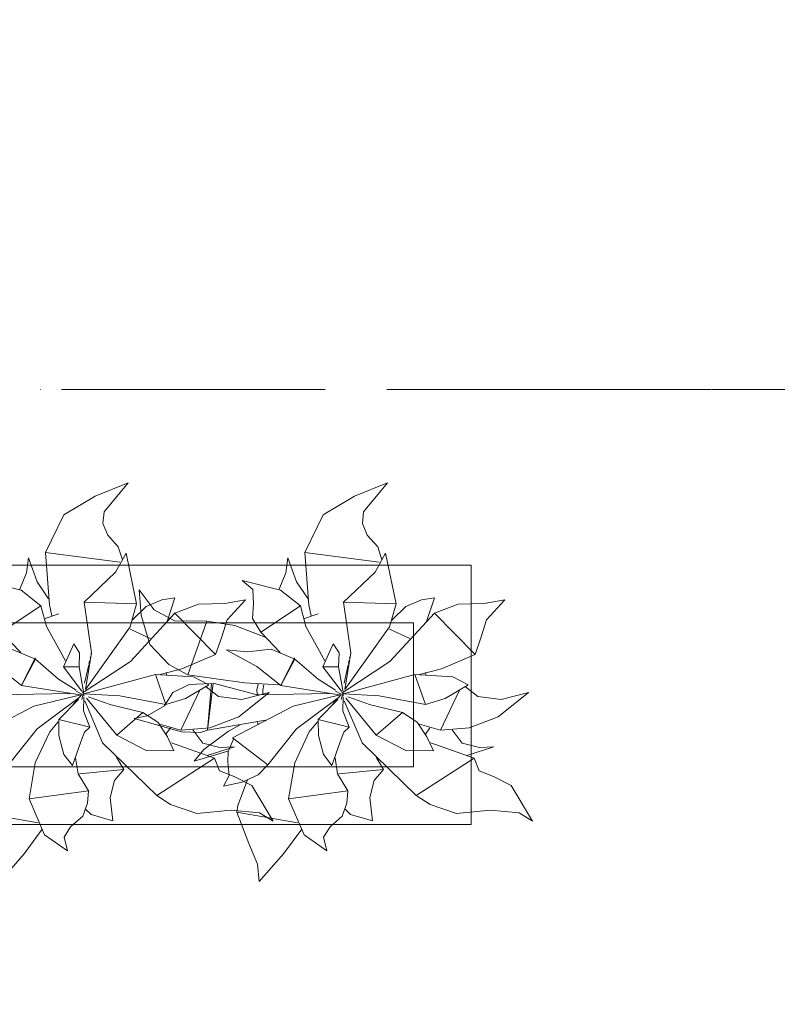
# Model space of a CAD drawing. Header units: millimetres. Extents: x -14761 to 157739, y -22400 to 107990.
# Tile 194 of 228: x 130523 to 131837, y 43933 to 45642. Entities that reach past the tile are written whole.
import ezdxf

# ---------------------------------------------------------------- set-up
doc = ezdxf.new("R2010")
doc.units = ezdxf.units.MM
doc.header["$MEASUREMENT"] = 0
doc.linetypes.add('Штриховая', pattern=[564.444447, 282.222223, -282.222223])
doc.linetypes.add('Штрихпунктирная', pattern=[670.277762, 352.777767, -176.388884, 0, -141.111112])
for name, color, linetype in [('Интерьер - Мебель', 7, 'Continuous'), ('Элемент Модели - Зона', 7, 'Continuous'), ('Элемент Модели - Оси', 7, 'Continuous')]:
    doc.layers.add(name, color=color, linetype=linetype)

msp = doc.modelspace()

# ---------------------------------------------------------------- linework, layer by layer
at = {"layer": 'Интерьер - Мебель', "color": 252, "linetype": 'Continuous', "lineweight": 5}
for p, q in [((130711.5, 44838.1), (130654.3, 44814.6)), ((130711.5, 44838.1), (130654.3, 44814.6)), ((130711.5, 44838.1), (130669.8, 44787.3)), ((130711.5, 44838.1), (130669.8, 44787.3)), ((131161.5, 44838.1), (131104.3, 44814.6)), ((131161.5, 44838.1), (131104.3, 44814.6)), ((131161.5, 44838.1), (131119.8, 44787.3)), ((131161.5, 44838.1), (131119.8, 44787.3)), ((130654.3, 44814.6), (130599.9, 44782.1)), ((130654.3, 44814.6), (130599.9, 44782.1)), ((131104.3, 44814.6), (131049.9, 44782.1)), ((131104.3, 44814.6), (131049.9, 44782.1)), ((130669.8, 44787.3), (130667.7, 44767.3)), ((130669.8, 44787.3), (130667.7, 44767.3)), ((131119.8, 44787.3), (131117.7, 44767.3)), ((131119.8, 44787.3), (131117.7, 44767.3)), ((130599.9, 44782.1), (130568.1, 44716.7)), ((130599.9, 44782.1), (130568.1, 44716.7)), ((130667.7, 44767.3), (130676, 44746.8)), ((130667.7, 44767.3), (130676, 44746.8)), ((131049.9, 44782.1), (131018.1, 44716.7)), ((131049.9, 44782.1), (131018.1, 44716.7)), ((131117.7, 44767.3), (131126, 44746.8)), ((131117.7, 44767.3), (131126, 44746.8)), ((130676, 44746.8), (130694.3, 44727)), ((130676, 44746.8), (130694.3, 44727)), ((131126, 44746.8), (131144.3, 44727)), ((131126, 44746.8), (131144.3, 44727)), ((130568.1, 44716.7), (130697.1, 44700.4)), ((130568.1, 44716.7), (130575, 44626.1)), ((130568.1, 44716.7), (130697.1, 44700.4)), ((130568.1, 44716.7), (130575, 44626.1)), ((130708, 44716), (130689.7, 44682.8)), ((130708, 44716), (130689.7, 44682.8)), ((130694.3, 44727), (130701.6, 44704.2)), ((130694.3, 44727), (130701.6, 44704.2)), ((130708, 44716), (130726.1, 44627.9)), ((130708, 44716), (130726.1, 44627.9)), ((131018.1, 44716.7), (131147.1, 44700.4)), ((131018.1, 44716.7), (131025, 44626.1)), ((131018.1, 44716.7), (131147.1, 44700.4)), ((131018.1, 44716.7), (131025, 44626.1)), ((131158, 44716), (131139.7, 44682.8)), ((131158, 44716), (131139.7, 44682.8)), ((131144.3, 44727), (131151.6, 44704.2)), ((131144.3, 44727), (131151.6, 44704.2)), ((131158, 44716), (131176.1, 44627.9)), ((131158, 44716), (131176.1, 44627.9)), ((130538.6, 44707.6), (130535, 44681.7)), ((130538.6, 44707.6), (130535, 44681.7)), ((130538.6, 44707.6), (130553.6, 44666.2)), ((130538.6, 44707.6), (130553.6, 44666.2)), ((130988.6, 44707.6), (130985, 44681.7)), ((130988.6, 44707.6), (130985, 44681.7)), ((130988.6, 44707.6), (131003.6, 44666.2)), ((130988.6, 44707.6), (131003.6, 44666.2)), ((130535, 44681.7), (130523.4, 44653.1)), ((130535, 44681.7), (130523.4, 44653.1)), ((130689.7, 44682.8), (130634.9, 44630.6)), ((130689.7, 44682.8), (130634.9, 44630.6)), ((130985, 44681.7), (130973.4, 44653.1)), ((130985, 44681.7), (130973.4, 44653.1)), ((131139.7, 44682.8), (131084.9, 44630.6)), ((131139.7, 44682.8), (131084.9, 44630.6)), ((130459.2, 44668.2), (130525.8, 44651.8)), ((130459.2, 44668.2), (130525.8, 44651.8)), ((130553.6, 44666.2), (130573.5, 44636.8)), ((130553.6, 44666.2), (130573.5, 44636.8)), ((130909.2, 44668.2), (130927.8, 44652.7)), ((130909.2, 44668.2), (130975.8, 44651.8)), ((130909.2, 44668.2), (130927.8, 44652.7)), ((130909.2, 44668.2), (130975.8, 44651.8)), ((131003.6, 44666.2), (131023.5, 44636.8)), ((131003.6, 44666.2), (131023.5, 44636.8)), ((130525.8, 44651.8), (130560.2, 44624.4)), ((130525.8, 44651.8), (130560.2, 44624.4)), ((130730.3, 44652.1), (130734.1, 44608.3)), ((130730.3, 44652.1), (130756.8, 44617.4)), ((130730.3, 44652.1), (130734.1, 44608.3)), ((130730.3, 44652.1), (130756.8, 44617.4)), ((130927.8, 44652.7), (130929, 44627.8)), ((130927.8, 44652.7), (130929, 44627.8)), ((130975.8, 44651.8), (131010.2, 44624.4)), ((130975.8, 44651.8), (131010.2, 44624.4)), ((130634.9, 44630.6), (130726.1, 44627.9)), ((130634.9, 44630.6), (130647.7, 44542.7)), ((130634.9, 44630.6), (130726.1, 44627.9)), ((130634.9, 44630.6), (130647.7, 44542.7)), ((130770, 44634.5), (130742.9, 44623.1)), ((130770, 44634.5), (130742.9, 44623.1)), ((130792.7, 44638), (130770, 44634.5)), ((130792.7, 44638), (130770, 44634.5)), ((130792.7, 44638), (130778.9, 44597)), ((130792.7, 44638), (130778.9, 44597)), ((130914.7, 44634.9), (130879.2, 44628.7)), ((130914.7, 44634.9), (130879.2, 44628.7)), ((130914.7, 44634.9), (130883.2, 44600.3)), ((130914.7, 44634.9), (130883.2, 44600.3)), ((131084.9, 44630.6), (131176.1, 44627.9)), ((131084.9, 44630.6), (131097.7, 44542.7)), ((131084.9, 44630.6), (131176.1, 44627.9)), ((131084.9, 44630.6), (131097.7, 44542.7)), ((131220, 44634.5), (131192.9, 44623.1)), ((131220, 44634.5), (131192.9, 44623.1)), ((131242.7, 44638), (131220, 44634.5)), ((131242.7, 44638), (131220, 44634.5)), ((131242.7, 44638), (131228.9, 44597)), ((131242.7, 44638), (131228.9, 44597)), ((131364.7, 44634.9), (131329.2, 44628.7)), ((131364.7, 44634.9), (131329.2, 44628.7)), ((131364.7, 44634.9), (131333.2, 44600.3)), ((131364.7, 44634.9), (131333.2, 44600.3)), ((130560.2, 44624.4), (130491.3, 44578.9)), ((130560.2, 44624.4), (130491.3, 44578.9)), ((130560.2, 44624.4), (130569.9, 44588.8)), ((130560.2, 44624.4), (130569.9, 44588.8)), ((130575, 44626.1), (130578.9, 44607.1)), ((130575, 44626.1), (130578.9, 44607.1)), ((130726.1, 44627.9), (130715, 44587.9)), ((130726.1, 44627.9), (130715, 44587.9)), ((130742.9, 44623.1), (130718.7, 44599.3)), ((130742.9, 44623.1), (130718.7, 44599.3)), ((130756.8, 44617.4), (130791.9, 44598.4)), ((130756.8, 44617.4), (130791.9, 44598.4)), ((130833.6, 44627.3), (130792.7, 44611.5)), ((130833.6, 44627.3), (130792.7, 44611.5)), ((130879.2, 44628.7), (130833.6, 44627.3)), ((130879.2, 44628.7), (130833.6, 44627.3)), ((130929, 44627.8), (130926.9, 44602.3)), ((130929, 44627.8), (130926.9, 44602.3)), ((131010.2, 44624.4), (130941.3, 44578.9)), ((131010.2, 44624.4), (130941.3, 44578.9)), ((131010.2, 44624.4), (131019.9, 44588.8)), ((131010.2, 44624.4), (131019.9, 44588.8)), ((131025, 44626.1), (131028.9, 44607.1)), ((131025, 44626.1), (131028.9, 44607.1)), ((131176.1, 44627.9), (131165, 44587.9)), ((131176.1, 44627.9), (131165, 44587.9)), ((131192.9, 44623.1), (131168.7, 44599.3)), ((131192.9, 44623.1), (131168.7, 44599.3)), ((131283.6, 44627.3), (131242.7, 44611.5)), ((131283.6, 44627.3), (131242.7, 44611.5)), ((131329.2, 44628.7), (131283.6, 44627.3)), ((131329.2, 44628.7), (131283.6, 44627.3)), ((130591.1, 44610.4), (130567.3, 44602.2)), ((130591.1, 44610.4), (130567.3, 44602.2)), ((130792.7, 44611.5), (130715.5, 44528)), ((130792.7, 44611.5), (130715.5, 44528)), ((130734.1, 44608.3), (130748.9, 44557.1)), ((130734.1, 44608.3), (130748.9, 44557.1)), ((130791.9, 44598.4), (130848.2, 44598)), ((130791.9, 44598.4), (130848.2, 44598)), ((130792.7, 44611.5), (130863.2, 44540.2)), ((130792.7, 44611.5), (130863.2, 44540.2)), ((130848.2, 44598), (130815.2, 44504.4)), ((130848.2, 44598), (130815.2, 44504.4)), ((130848.2, 44598), (130896.7, 44590.2)), ((130848.2, 44598), (130896.7, 44590.2)), ((130883.2, 44600.3), (130874, 44570.4)), ((130883.2, 44600.3), (130874, 44570.4)), ((130926.9, 44602.3), (130941.3, 44578.9)), ((130926.9, 44602.3), (130941.3, 44578.9)), ((131041.1, 44610.4), (131017.3, 44602.2)), ((131041.1, 44610.4), (131017.3, 44602.2)), ((131242.7, 44611.5), (131165.5, 44528)), ((131242.7, 44611.5), (131165.5, 44528)), ((131242.7, 44611.5), (131313.2, 44540.2)), ((131242.7, 44611.5), (131313.2, 44540.2)), ((131333.2, 44600.3), (131324, 44570.4)), ((131333.2, 44600.3), (131324, 44570.4)), ((130491.3, 44578.9), (130525.1, 44543.4)), ((130491.3, 44578.9), (130525.1, 44543.4)), ((130569.9, 44588.8), (130602.5, 44528.9)), ((130569.9, 44588.8), (130602.5, 44528.9)), ((130715, 44587.9), (130637.4, 44479.2)), ((130715, 44587.9), (130637.4, 44479.2)), ((130715, 44583.6), (130749.8, 44567.7)), ((130715, 44583.6), (130749.8, 44567.7)), ((130896.7, 44590.2), (130949.3, 44569.9)), ((130896.7, 44590.2), (130949.3, 44569.9)), ((130941.3, 44578.9), (130975.1, 44543.4)), ((130941.3, 44578.9), (130975.1, 44543.4)), ((131019.9, 44588.8), (131052.5, 44528.9)), ((131019.9, 44588.8), (131052.5, 44528.9)), ((131165, 44587.9), (131087.4, 44479.2)), ((131165, 44587.9), (131087.4, 44479.2)), ((131165, 44583.6), (131199.8, 44567.7)), ((131165, 44583.6), (131199.8, 44567.7)), ((130874, 44570.4), (130863.2, 44540.2)), ((130874, 44570.4), (130863.2, 44540.2)), ((131324, 44570.4), (131313.2, 44540.2)), ((131324, 44570.4), (131313.2, 44540.2)), ((130509.3, 44549.3), (130550.7, 44531.7)), ((130509.3, 44549.3), (130550.7, 44531.7)), ((130617.1, 44558.5), (130599.3, 44518.4)), ((130617.1, 44558.5), (130599.3, 44518.4)), ((130617.1, 44558.5), (130627.3, 44542.6)), ((130617.1, 44558.5), (130627.3, 44542.6)), ((130748.9, 44557.1), (130782.1, 44522.4)), ((130748.9, 44557.1), (130782.1, 44522.4)), ((130881.3, 44547.9), (130918.2, 44544.6)), ((130881.3, 44547.9), (130934.9, 44519)), ((130881.3, 44547.9), (130918.2, 44544.6)), ((130881.3, 44547.9), (130934.9, 44519)), ((130959.3, 44549.3), (130918.2, 44544.6)), ((130959.3, 44549.3), (130918.2, 44544.6)), ((130959.3, 44549.3), (131000.7, 44531.7)), ((130959.3, 44549.3), (131000.7, 44531.7)), ((131067.1, 44558.5), (131049.3, 44518.4)), ((131067.1, 44558.5), (131049.3, 44518.4)), ((131067.1, 44558.5), (131077.3, 44542.6)), ((131067.1, 44558.5), (131077.3, 44542.6)), ((130549.9, 44534.3), (130526.2, 44486)), ((130549.9, 44534.3), (130526.2, 44486)), ((130550.7, 44531.7), (130526.2, 44486)), ((130550.7, 44531.7), (130526.2, 44486)), ((130549.9, 44534.3), (130550.7, 44531.7)), ((130549.9, 44534.3), (130550.7, 44531.7)), ((130550.7, 44531.7), (130590.8, 44497.1)), ((130550.7, 44531.7), (130590.8, 44497.1)), ((130627.3, 44542.6), (130626.5, 44518.7)), ((130627.3, 44542.6), (130626.5, 44518.7)), ((130715.5, 44528), (130635.4, 44475.3)), ((130715.5, 44528), (130635.4, 44475.3)), ((130647.7, 44542.7), (130637.4, 44479.2)), ((130647.7, 44542.7), (130637.4, 44479.2)), ((130644.5, 44528.9), (130643.5, 44524.5)), ((130644.5, 44528.9), (130643.5, 44524.5)), ((130646, 44535.6), (130645.5, 44533.4)), ((130646, 44535.6), (130645.5, 44533.4)), ((130647.4, 44542.3), (130647.2, 44541.2)), ((130647.4, 44542.3), (130647.2, 44541.2)), ((130863.2, 44540.2), (130804.8, 44515.1)), ((130863.2, 44540.2), (130804.8, 44515.1)), ((130999.9, 44534.3), (130976.2, 44486)), ((130999.9, 44534.3), (130976.2, 44486)), ((131000.7, 44531.7), (130976.2, 44486)), ((131000.7, 44531.7), (130976.2, 44486)), ((130999.9, 44534.3), (131000.7, 44531.7)), ((130999.9, 44534.3), (131000.7, 44531.7)), ((131000.7, 44531.7), (131040.8, 44497.1)), ((131000.7, 44531.7), (131040.8, 44497.1)), ((131077.3, 44542.6), (131076.5, 44518.7)), ((131077.3, 44542.6), (131076.5, 44518.7)), ((131165.5, 44528), (131085.4, 44475.3)), ((131165.5, 44528), (131085.4, 44475.3)), ((131097.7, 44542.7), (131087.4, 44479.2)), ((131097.7, 44542.7), (131087.4, 44479.2)), ((131094.5, 44528.9), (131093.5, 44524.5)), ((131094.5, 44528.9), (131093.5, 44524.5)), ((131096, 44535.6), (131095.5, 44533.4)), ((131096, 44535.6), (131095.5, 44533.4)), ((131097.4, 44542.3), (131097.2, 44541.2)), ((131097.4, 44542.3), (131097.2, 44541.2)), ((131313.2, 44540.2), (131254.8, 44515.1)), ((131313.2, 44540.2), (131254.8, 44515.1)), ((130484.9, 44519), (130526.2, 44486)), ((130484.9, 44519), (130526.2, 44486)), ((130626.5, 44518.7), (130599.3, 44518.4)), ((130626.5, 44518.7), (130599.3, 44518.4)), ((130599.3, 44518.4), (130631.3, 44476.1)), ((130599.3, 44518.4), (130631.3, 44476.1)), ((130626.5, 44518.7), (130634.7, 44471.6)), ((130626.5, 44518.7), (130634.7, 44471.6)), ((130643.1, 44522.2), (130636, 44489.9)), ((130643.1, 44522.2), (130636, 44489.9)), ((130804.8, 44515.1), (130764.6, 44504.8)), ((130804.8, 44515.1), (130764.6, 44504.8)), ((130782.1, 44522.4), (130815.2, 44504.4)), ((130782.1, 44522.4), (130815.2, 44504.4)), ((130934.9, 44519), (130976.2, 44486)), ((130934.9, 44519), (130976.2, 44486)), ((131076.5, 44518.7), (131049.3, 44518.4)), ((131076.5, 44518.7), (131049.3, 44518.4)), ((131049.3, 44518.4), (131081.3, 44476.1)), ((131049.3, 44518.4), (131081.3, 44476.1)), ((131076.5, 44518.7), (131084.7, 44471.6)), ((131076.5, 44518.7), (131084.7, 44471.6)), ((131093.1, 44522.2), (131086, 44489.9)), ((131093.1, 44522.2), (131086, 44489.9)), ((131254.8, 44515.1), (131214.6, 44504.8)), ((131254.8, 44515.1), (131214.6, 44504.8)), ((130590.8, 44497.1), (130621.1, 44477.9)), ((130590.8, 44497.1), (130621.1, 44477.9)), ((130758.6, 44505.2), (130634.7, 44471.6)), ((130758.6, 44505.2), (130634.7, 44471.6)), ((130758.6, 44505.2), (130824.6, 44501.2)), ((130758.6, 44505.2), (130776.9, 44453.4)), ((130758.6, 44505.2), (130824.6, 44501.2)), ((130758.6, 44505.2), (130776.9, 44453.4)), ((130777.2, 44508.4), (130778.6, 44504.1)), ((130777.2, 44508.4), (130778.6, 44504.1)), ((130815.2, 44504.4), (130913.3, 44490.6)), ((130815.2, 44504.4), (130913.3, 44490.6)), ((130824.6, 44501.2), (130851.2, 44487.4)), ((130824.6, 44501.2), (130851.2, 44487.4)), ((131040.8, 44497.1), (131071.1, 44477.9)), ((131040.8, 44497.1), (131071.1, 44477.9)), ((131208.6, 44505.2), (131084.7, 44471.6)), ((131208.6, 44505.2), (131084.7, 44471.6)), ((131208.6, 44505.2), (131274.6, 44501.2)), ((131208.6, 44505.2), (131226.9, 44453.4)), ((131208.6, 44505.2), (131274.6, 44501.2)), ((131208.6, 44505.2), (131226.9, 44453.4)), ((131227.2, 44508.4), (131228.6, 44504.1)), ((131227.2, 44508.4), (131228.6, 44504.1)), ((131274.6, 44501.2), (131301.2, 44487.4)), ((131274.6, 44501.2), (131301.2, 44487.4)), ((130526.2, 44486), (130628.2, 44470.1)), ((130526.2, 44486), (130628.2, 44470.1)), ((130621.3, 44476.4), (130635.2, 44469)), ((130621.3, 44476.4), (130635.2, 44469)), ((130817, 44488.1), (130789.2, 44473.8)), ((130817, 44488.1), (130789.2, 44473.8)), ((130835.4, 44476.7), (130803.1, 44408.8)), ((130835.4, 44476.7), (130803.1, 44408.8)), ((130851.2, 44487.4), (130811.2, 44463.5)), ((130851.2, 44487.4), (130811.2, 44463.5)), ((130855.8, 44489.4), (130817, 44488.1)), ((130855.8, 44489.4), (130817, 44488.1)), ((130846.5, 44483.6), (130867.9, 44467.3)), ((130846.5, 44483.6), (130867.9, 44467.3)), ((130855.8, 44489.4), (130849.3, 44408.6)), ((130855.8, 44489.4), (130849.3, 44408.6)), ((130859, 44490.1), (130849.8, 44413)), ((130859, 44490.1), (130849.8, 44413)), ((130859, 44490.1), (130935.4, 44470.2)), ((130859, 44490.1), (130935.4, 44470.2)), ((130913.3, 44490.6), (130973.3, 44487.4)), ((130913.3, 44490.6), (130973.3, 44487.4)), ((130937, 44488.7), (130934.9, 44478.6)), ((130937, 44488.7), (130934.9, 44478.6)), ((130934.9, 44478.6), (130935.4, 44470.8)), ((130934.9, 44478.6), (130935.4, 44470.8)), ((130946.8, 44487.4), (130945, 44478.2)), ((130946.8, 44487.4), (130945, 44478.2)), ((130945, 44478.2), (130945.3, 44471.6)), ((130945, 44478.2), (130945.3, 44471.6)), ((130976.2, 44486), (131078.2, 44470.1)), ((130976.2, 44486), (131078.2, 44470.1)), ((131071.3, 44476.4), (131085.2, 44469)), ((131071.3, 44476.4), (131085.2, 44469)), ((131285.4, 44476.7), (131253.1, 44408.8)), ((131285.4, 44476.7), (131253.1, 44408.8)), ((131301.2, 44487.4), (131261.2, 44463.5)), ((131301.2, 44487.4), (131261.2, 44463.5)), ((131296.5, 44483.6), (131317.9, 44467.3)), ((131296.5, 44483.6), (131317.9, 44467.3)), ((130610.4, 44472.4), (130485.4, 44470.2)), ((130610.4, 44472.4), (130485.4, 44470.2)), ((130629.1, 44470.2), (130547.9, 44450.2)), ((130629.1, 44470.2), (130547.9, 44450.2)), ((130623.9, 44463.5), (130553.6, 44411)), ((130623.9, 44463.5), (130553.6, 44411)), ((130625.1, 44461.8), (130591, 44427.4)), ((130625.1, 44461.8), (130591, 44427.4)), ((130630.4, 44469.9), (130615.9, 44453)), ((130630.4, 44469.9), (130615.9, 44453)), ((130633.1, 44469.9), (130631.2, 44462)), ((130633.1, 44469.9), (130631.2, 44462)), ((130631.6, 44475.6), (130635.2, 44469)), ((130631.6, 44475.6), (130635.2, 44469)), ((130634.2, 44474.4), (130633.7, 44472.2)), ((130634.2, 44474.4), (130633.7, 44472.2)), ((130633.9, 44472.7), (130634.7, 44471.6)), ((130633.9, 44472.7), (130634.7, 44471.6)), ((130634.6, 44466.2), (130633.9, 44442.2)), ((130634.6, 44466.2), (130633.9, 44442.2)), ((130634.7, 44471.6), (130697.1, 44468.3)), ((130634.7, 44471.6), (130697.1, 44468.3)), ((130636.3, 44459.7), (130667.1, 44386.6)), ((130636.3, 44459.7), (130667.1, 44386.6)), ((130639, 44464.4), (130691.7, 44400.2)), ((130639, 44464.4), (130691.7, 44400.2)), ((130642.2, 44466.5), (130681.8, 44452.5)), ((130642.2, 44466.5), (130681.8, 44452.5)), ((130697.1, 44468.3), (130776.9, 44453.4)), ((130697.1, 44468.3), (130776.9, 44453.4)), ((130789.2, 44473.8), (130774.3, 44451)), ((130789.2, 44473.8), (130774.3, 44451)), ((130811.2, 44463.5), (130776.9, 44453.4)), ((130811.2, 44463.5), (130776.9, 44453.4)), ((130867.9, 44467.3), (130908.7, 44462.1)), ((130867.9, 44467.3), (130908.7, 44462.1)), ((130956.1, 44473.7), (130903.2, 44431.6)), ((130956.1, 44473.7), (130903.2, 44431.6)), ((130956.1, 44473.7), (130908.7, 44462.1)), ((130956.1, 44473.7), (130908.7, 44462.1)), ((131060.4, 44472.4), (130935.4, 44470.2)), ((131060.4, 44472.4), (130935.4, 44470.2)), ((131079.1, 44470.2), (130997.9, 44450.2)), ((131079.1, 44470.2), (130997.9, 44450.2)), ((131073.9, 44463.5), (131003.6, 44411)), ((131073.9, 44463.5), (131003.6, 44411)), ((131075.1, 44461.8), (131041, 44427.4)), ((131075.1, 44461.8), (131041, 44427.4)), ((131080.4, 44469.9), (131065.9, 44453)), ((131080.4, 44469.9), (131065.9, 44453)), ((131083.1, 44469.9), (131081.2, 44462)), ((131083.1, 44469.9), (131081.2, 44462)), ((131081.6, 44475.6), (131085.2, 44469)), ((131081.6, 44475.6), (131085.2, 44469)), ((131084.2, 44474.4), (131083.7, 44472.2)), ((131084.2, 44474.4), (131083.7, 44472.2)), ((131083.9, 44472.7), (131084.7, 44471.6)), ((131083.9, 44472.7), (131084.7, 44471.6)), ((131084.6, 44466.2), (131083.9, 44442.2)), ((131084.6, 44466.2), (131083.9, 44442.2)), ((131084.7, 44471.6), (131147.1, 44468.3)), ((131084.7, 44471.6), (131147.1, 44468.3)), ((131086.3, 44459.7), (131117.1, 44386.6)), ((131086.3, 44459.7), (131117.1, 44386.6)), ((131089, 44464.4), (131141.7, 44400.2)), ((131089, 44464.4), (131141.7, 44400.2)), ((131092.2, 44466.5), (131131.8, 44452.5)), ((131092.2, 44466.5), (131131.8, 44452.5)), ((131147.1, 44468.3), (131226.9, 44453.4)), ((131147.1, 44468.3), (131226.9, 44453.4)), ((131261.2, 44463.5), (131226.9, 44453.4)), ((131261.2, 44463.5), (131226.9, 44453.4)), ((131317.9, 44467.3), (131358.7, 44462.1)), ((131317.9, 44467.3), (131358.7, 44462.1)), ((131406.1, 44473.7), (131353.2, 44431.6)), ((131406.1, 44473.7), (131353.2, 44431.6)), ((131406.1, 44473.7), (131358.7, 44462.1)), ((131406.1, 44473.7), (131358.7, 44462.1)), ((130547.9, 44450.2), (130442.7, 44395.6)), ((130547.9, 44450.2), (130442.7, 44395.6)), ((130633.9, 44442.2), (130644.7, 44413.8)), ((130633.9, 44442.2), (130644.7, 44413.8)), ((130681.8, 44452.5), (130737.1, 44439.2)), ((130681.8, 44452.5), (130737.1, 44439.2)), ((130774.3, 44451), (130744.2, 44433.4)), ((130774.3, 44451), (130744.2, 44433.4)), ((130997.9, 44450.2), (130892.7, 44395.6)), ((130997.9, 44450.2), (130892.7, 44395.6)), ((131083.9, 44442.2), (131094.7, 44413.8)), ((131083.9, 44442.2), (131094.7, 44413.8)), ((131131.8, 44452.5), (131187.1, 44439.2)), ((131131.8, 44452.5), (131187.1, 44439.2)), ((130591, 44427.4), (130644.7, 44413.8)), ((130591, 44427.4), (130591.4, 44399.6)), ((130591, 44427.4), (130644.7, 44413.8)), ((130591, 44427.4), (130591.4, 44399.6)), ((130737.1, 44439.2), (130691.7, 44400.2)), ((130737.1, 44439.2), (130691.7, 44400.2)), ((130744.2, 44433.4), (130721.9, 44428.6)), ((130744.2, 44433.4), (130721.9, 44428.6)), ((130721.9, 44428.6), (130804.2, 44405.9)), ((130721.9, 44428.6), (130804.2, 44405.9)), ((130737.1, 44439.2), (130763, 44422.5)), ((130737.1, 44439.2), (130763, 44422.5)), ((130949.9, 44426.1), (130849.3, 44408.6)), ((130949.9, 44426.1), (130849.3, 44408.6)), ((130903.2, 44431.6), (130853.1, 44412.5)), ((130903.2, 44431.6), (130853.1, 44412.5)), ((131041, 44427.4), (131094.7, 44413.8)), ((131041, 44427.4), (131041.4, 44399.6)), ((131041, 44427.4), (131094.7, 44413.8)), ((131041, 44427.4), (131041.4, 44399.6)), ((131187.1, 44439.2), (131141.7, 44400.2)), ((131187.1, 44439.2), (131141.7, 44400.2)), ((131187.1, 44439.2), (131213, 44422.5)), ((131187.1, 44439.2), (131213, 44422.5)), ((131353.2, 44431.6), (131303.1, 44412.5)), ((131353.2, 44431.6), (131303.1, 44412.5)), ((130553.6, 44411), (130503.7, 44348.7)), ((130553.6, 44411), (130503.7, 44348.7)), ((130590.1, 44422.9), (130575.7, 44406)), ((130590.1, 44422.9), (130575.7, 44406)), ((130644.7, 44413.8), (130635.7, 44404.9)), ((130644.7, 44413.8), (130635.7, 44404.9)), ((130763, 44422.5), (130779.7, 44396.8)), ((130763, 44422.5), (130779.7, 44396.8)), ((130766.5, 44419), (130803.1, 44408.8)), ((130766.5, 44419), (130803.1, 44408.8)), ((130784.8, 44412.8), (130777, 44401.7)), ((130784.8, 44412.8), (130777, 44401.7)), ((130853.1, 44412.5), (130803.1, 44408.8)), ((130853.1, 44412.5), (130803.1, 44408.8)), ((130823.7, 44409.2), (130841, 44386.2)), ((130823.7, 44409.2), (130841, 44386.2)), ((130849.3, 44408.6), (130837, 44404.5)), ((130849.3, 44408.6), (130837, 44404.5)), ((130905.7, 44418), (130885.7, 44406.6)), ((130905.7, 44418), (130885.7, 44406.6)), ((130935.2, 44421.7), (130936.7, 44419.5)), ((130935.2, 44421.7), (130936.7, 44419.5)), ((131003.6, 44411), (130953.7, 44348.7)), ((131003.6, 44411), (130953.7, 44348.7)), ((131040.1, 44422.9), (131025.7, 44406)), ((131040.1, 44422.9), (131025.7, 44406)), ((131094.7, 44413.8), (131085.7, 44404.9)), ((131094.7, 44413.8), (131085.7, 44404.9)), ((131213, 44422.5), (131229.7, 44396.8)), ((131213, 44422.5), (131229.7, 44396.8)), ((131216.5, 44419), (131253.1, 44408.8)), ((131216.5, 44419), (131253.1, 44408.8)), ((131234.8, 44412.8), (131227, 44401.7)), ((131234.8, 44412.8), (131227, 44401.7)), ((131303.1, 44412.5), (131253.1, 44408.8)), ((131303.1, 44412.5), (131253.1, 44408.8)), ((131273.7, 44409.2), (131291, 44386.2)), ((131273.7, 44409.2), (131291, 44386.2)), ((130575.7, 44406), (130550.4, 44351.8)), ((130575.7, 44406), (130550.4, 44351.8)), ((130591.4, 44399.6), (130600, 44366.1)), ((130591.4, 44399.6), (130600, 44366.1)), ((130635.7, 44404.9), (130629.1, 44388.2)), ((130635.7, 44404.9), (130629.1, 44388.2)), ((130691.7, 44400.2), (130742.9, 44373.5)), ((130691.7, 44400.2), (130742.9, 44373.5)), ((130779.7, 44396.8), (130790.8, 44372.7)), ((130779.7, 44396.8), (130790.8, 44372.7)), ((130804.2, 44405.9), (130837, 44404.5)), ((130804.2, 44405.9), (130837, 44404.5)), ((130885.7, 44406.6), (130843, 44375.1)), ((130885.7, 44406.6), (130843, 44375.1)), ((130894.7, 44394), (130885, 44371.6)), ((130894.7, 44394), (130885, 44371.6)), ((130892.7, 44395.6), (130953.7, 44348.7)), ((130892.7, 44395.6), (130953.7, 44348.7)), ((131025.7, 44406), (131000.4, 44351.8)), ((131025.7, 44406), (131000.4, 44351.8)), ((131041.4, 44399.6), (131050, 44366.1)), ((131041.4, 44399.6), (131050, 44366.1)), ((131085.7, 44404.9), (131079.1, 44388.2)), ((131085.7, 44404.9), (131079.1, 44388.2)), ((131141.7, 44400.2), (131192.9, 44373.5)), ((131141.7, 44400.2), (131192.9, 44373.5)), ((131229.7, 44396.8), (131240.8, 44372.7)), ((131229.7, 44396.8), (131240.8, 44372.7)), ((130629.1, 44388.2), (130614.9, 44347.5)), ((130629.1, 44388.2), (130614.9, 44347.5)), ((130667.1, 44386.6), (130761.1, 44295.2)), ((130667.1, 44386.6), (130761.1, 44295.2)), ((130742.9, 44373.5), (130790.8, 44372.7)), ((130742.9, 44373.5), (130790.8, 44372.7)), ((130786.4, 44386.8), (130861.4, 44359.9)), ((130786.4, 44386.8), (130861.4, 44359.9)), ((130843, 44375.1), (130825.7, 44354.7)), ((130843, 44375.1), (130825.7, 44354.7)), ((130841, 44386.2), (130870.7, 44378.7)), ((130841, 44386.2), (130870.7, 44378.7)), ((130895.9, 44379.9), (130848.7, 44364.9)), ((130895.9, 44379.9), (130848.7, 44364.9)), ((130895.9, 44379.9), (130870.7, 44378.7)), ((130895.9, 44379.9), (130870.7, 44378.7)), ((131079.1, 44388.2), (131064.9, 44347.5)), ((131079.1, 44388.2), (131064.9, 44347.5)), ((131117.1, 44386.6), (131211.1, 44295.2)), ((131117.1, 44386.6), (131211.1, 44295.2)), ((131192.9, 44373.5), (131240.8, 44372.7)), ((131192.9, 44373.5), (131240.8, 44372.7)), ((131236.4, 44386.8), (131311.4, 44359.9)), ((131236.4, 44386.8), (131311.4, 44359.9)), ((131291, 44386.2), (131320.7, 44378.7)), ((131291, 44386.2), (131320.7, 44378.7)), ((131345.9, 44379.9), (131298.7, 44364.9)), ((131345.9, 44379.9), (131298.7, 44364.9)), ((131345.9, 44379.9), (131320.7, 44378.7)), ((131345.9, 44379.9), (131320.7, 44378.7)), ((130600, 44366.1), (130614.9, 44347.5)), ((130600, 44366.1), (130614.9, 44347.5)), ((130620.4, 44360.4), (130624.7, 44332.8)), ((130620.4, 44360.4), (130624.7, 44332.8)), ((130691.5, 44361.5), (130704.1, 44340.1)), ((130691.5, 44361.5), (130704.1, 44340.1)), ((130695.2, 44359.7), (130692.4, 44358.9)), ((130695.2, 44359.7), (130692.4, 44358.9)), ((130861.4, 44359.9), (130761.1, 44295.2)), ((130861.4, 44359.9), (130761.1, 44295.2)), ((130884.3, 44372.2), (130825.7, 44354.7)), ((130884.3, 44372.2), (130825.7, 44354.7)), ((130861.4, 44359.9), (130870.1, 44338.1)), ((130861.4, 44359.9), (130870.1, 44338.1)), ((130885, 44371.6), (130884.1, 44353.3)), ((130885, 44371.6), (130884.1, 44353.3)), ((131050, 44366.1), (131064.9, 44347.5)), ((131050, 44366.1), (131064.9, 44347.5)), ((131070.4, 44360.4), (131074.7, 44332.8)), ((131070.4, 44360.4), (131074.7, 44332.8)), ((131141.5, 44361.5), (131154.1, 44340.1)), ((131141.5, 44361.5), (131154.1, 44340.1)), ((131145.2, 44359.7), (131142.4, 44358.9)), ((131145.2, 44359.7), (131142.4, 44358.9)), ((131311.4, 44359.9), (131211.1, 44295.2)), ((131311.4, 44359.9), (131211.1, 44295.2)), ((131311.4, 44359.9), (131320.1, 44338.1)), ((131311.4, 44359.9), (131320.1, 44338.1)), ((130550.4, 44351.8), (130539.7, 44289.5)), ((130550.4, 44351.8), (130539.7, 44289.5)), ((130704.1, 44340.1), (130626.9, 44332.9)), ((130704.1, 44340.1), (130626.9, 44332.9)), ((130704.1, 44340.1), (130688, 44321.3)), ((130704.1, 44340.1), (130688, 44321.3)), ((130884.1, 44353.3), (130886.4, 44330.1)), ((130884.1, 44353.3), (130886.4, 44330.1)), ((130953.7, 44348.7), (130937.2, 44331.2)), ((130953.7, 44348.7), (130937.2, 44331.2)), ((131000.4, 44351.8), (130989.7, 44289.5)), ((131000.4, 44351.8), (130989.7, 44289.5)), ((131154.1, 44340.1), (131076.9, 44332.9)), ((131154.1, 44340.1), (131076.9, 44332.9)), ((131154.1, 44340.1), (131138, 44321.3)), ((131154.1, 44340.1), (131138, 44321.3)), ((130624.7, 44332.8), (130642.7, 44303.2)), ((130624.7, 44332.8), (130642.7, 44303.2)), ((130870.1, 44338.1), (130895.4, 44328.2)), ((130870.1, 44338.1), (130895.4, 44328.2)), ((130886.4, 44330.1), (130877.1, 44311.3)), ((130886.4, 44330.1), (130877.1, 44311.3)), ((130895.4, 44328.2), (130926, 44312.5)), ((130895.4, 44328.2), (130926, 44312.5)), ((130918.5, 44322.4), (130901.5, 44277.6)), ((130918.5, 44322.4), (130901.5, 44277.6)), ((130937.2, 44331.2), (130909, 44318.2)), ((130937.2, 44331.2), (130909, 44318.2)), ((131074.7, 44332.8), (131092.7, 44303.2)), ((131074.7, 44332.8), (131092.7, 44303.2)), ((131320.1, 44338.1), (131345.4, 44328.2)), ((131320.1, 44338.1), (131345.4, 44328.2)), ((131345.4, 44328.2), (131376, 44312.5)), ((131345.4, 44328.2), (131376, 44312.5)), ((130688, 44321.3), (130680.4, 44291.8)), ((130688, 44321.3), (130680.4, 44291.8)), ((130909, 44318.2), (130877.1, 44311.3)), ((130909, 44318.2), (130877.1, 44311.3)), ((130926, 44312.5), (130962.9, 44250.7)), ((130926, 44312.5), (130962.9, 44250.7)), ((131138, 44321.3), (131130.4, 44291.8)), ((131138, 44321.3), (131130.4, 44291.8)), ((131376, 44312.5), (131412.9, 44250.7)), ((131376, 44312.5), (131412.9, 44250.7)), ((130642.7, 44303.2), (130539.7, 44289.5)), ((130642.7, 44303.2), (130539.7, 44289.5)), ((130539.7, 44289.5), (130566.6, 44227)), ((130539.7, 44289.5), (130566.6, 44227)), ((130642.7, 44303.2), (130641, 44282)), ((130642.7, 44303.2), (130641, 44282)), ((130680.4, 44291.8), (130685, 44251)), ((130680.4, 44291.8), (130685, 44251)), ((130761.1, 44295.2), (130785, 44279.4)), ((130761.1, 44295.2), (130785, 44279.4)), ((131092.7, 44303.2), (130989.7, 44289.5)), ((131092.7, 44303.2), (130989.7, 44289.5)), ((130989.7, 44289.5), (131016.6, 44227)), ((130989.7, 44289.5), (131016.6, 44227)), ((131092.7, 44303.2), (131091, 44282)), ((131092.7, 44303.2), (131091, 44282)), ((131130.4, 44291.8), (131135, 44251)), ((131130.4, 44291.8), (131135, 44251)), ((131211.1, 44295.2), (131235, 44279.4)), ((131211.1, 44295.2), (131235, 44279.4)), ((130641, 44282), (130632.9, 44259.3)), ((130641, 44282), (130632.9, 44259.3)), ((130637, 44272.3), (130647.3, 44262.4)), ((130637, 44272.3), (130647.3, 44262.4)), ((130785, 44279.4), (130830.8, 44264.1)), ((130785, 44279.4), (130830.8, 44264.1)), ((130901.5, 44277.6), (130900.1, 44266.1)), ((130901.5, 44277.6), (130900.1, 44266.1)), ((131091, 44282), (131082.9, 44259.3)), ((131091, 44282), (131082.9, 44259.3)), ((131087, 44272.3), (131097.3, 44262.4)), ((131087, 44272.3), (131097.3, 44262.4)), ((131235, 44279.4), (131280.8, 44264.1)), ((131235, 44279.4), (131280.8, 44264.1)), ((130450.1, 44266.1), (130555.4, 44248)), ((130450.1, 44266.1), (130555.4, 44248)), ((130632.9, 44259.3), (130611.6, 44240.8)), ((130632.9, 44259.3), (130611.6, 44240.8)), ((130647.3, 44262.4), (130685, 44251)), ((130647.3, 44262.4), (130685, 44251)), ((130890.2, 44269.9), (130830.8, 44264.1)), ((130890.2, 44269.9), (130830.8, 44264.1)), ((130890.2, 44269.9), (130939.5, 44265.2)), ((130890.2, 44269.9), (130939.5, 44265.2)), ((130900.1, 44266.1), (131005.4, 44248)), ((130900.1, 44266.1), (130920.9, 44212)), ((130900.1, 44266.1), (131005.4, 44248)), ((130900.1, 44266.1), (130920.9, 44212)), ((130939.5, 44265.2), (130962.9, 44250.7)), ((130939.5, 44265.2), (130962.9, 44250.7)), ((131082.9, 44259.3), (131061.6, 44240.8)), ((131082.9, 44259.3), (131061.6, 44240.8)), ((131097.3, 44262.4), (131135, 44251)), ((131097.3, 44262.4), (131135, 44251)), ((131340.2, 44269.9), (131280.8, 44264.1)), ((131340.2, 44269.9), (131280.8, 44264.1)), ((131340.2, 44269.9), (131389.5, 44265.2)), ((131340.2, 44269.9), (131389.5, 44265.2)), ((131389.5, 44265.2), (131412.9, 44250.7)), ((131389.5, 44265.2), (131412.9, 44250.7)), ((130611.6, 44240.8), (130600.2, 44223)), ((130611.6, 44240.8), (130600.2, 44223)), ((131061.6, 44240.8), (131050.2, 44223)), ((131061.6, 44240.8), (131050.2, 44223)), ((130562.5, 44236.6), (130531.1, 44194.2)), ((130562.5, 44236.6), (130531.1, 44194.2)), ((130566.6, 44227), (130606.2, 44199.2)), ((130566.6, 44227), (130606.2, 44199.2)), ((130600.2, 44223), (130606.2, 44199.2)), ((130600.2, 44223), (130606.2, 44199.2)), ((131012.5, 44236.6), (130981.1, 44194.2)), ((131012.5, 44236.6), (130981.1, 44194.2)), ((131016.6, 44227), (131056.2, 44199.2)), ((131016.6, 44227), (131056.2, 44199.2)), ((131050.2, 44223), (131056.2, 44199.2)), ((131050.2, 44223), (131056.2, 44199.2)), ((130920.9, 44212), (130935.8, 44176.1)), ((130920.9, 44212), (130935.8, 44176.1)), ((130531.1, 44194.2), (130488.6, 44146.1)), ((130531.1, 44194.2), (130488.6, 44146.1)), ((130981.1, 44194.2), (130938.6, 44146.1)), ((130981.1, 44194.2), (130938.6, 44146.1)), ((130935.8, 44176.1), (130938.6, 44146.1)), ((130935.8, 44176.1), (130938.6, 44146.1))]:
    msp.add_line(p, q, dxfattribs=at)
at = {"layer": 'Интерьер - Мебель', "color": 7, "linetype": 'Continuous', "lineweight": 15}
for p, q in [((131306.2, 44695.1), (129506.2, 44695.1)), ((131306.2, 44245.1), (131306.2, 44695.1)), ((131206.2, 44595.1), (129606.2, 44595.1)), ((131206.2, 44345.1), (131206.2, 44595.1)), ((129606.2, 44345.1), (131206.2, 44345.1)), ((129506.2, 44245.1), (131306.2, 44245.1))]:
    msp.add_line(p, q, dxfattribs=at)
at = {"layer": 'Элемент Модели - Зона', "color": 7, "linetype": 'Штриховая', "lineweight": 15, "flags": 128}
for points in [[(36150, 44957.4), (36110, 44957.4), (36110, 36320), (41880.3, 36320), (41880.3, 39141.6), (45142.5, 42405.1), (45156.7, 42391), (45156.7, 42420), (63300, 42420), (63300, 42400), (77399.7, 42400), (77399.7, 42420), (114081.4, 42420), (117316.7, 39176.5), (117320.1, 38841.9), (117320.1, 36305), (117360, 36305), (117360, 34300), (117120, 34300), (117120, 35700), (116700, 35700), (116700, 36100), (108300, 36100), (108300, 35700), (107700, 35700), (107700, 36100), (99320, 36100), (99320, 26970), (107700, 26970), (107700, 27650), (108300, 27650), (108300, 26460), (112380, 26460), (112380, 27370), (112500, 27370), (112500, 21180.1), (117120, 21180.1), (117120, 26250), (116650, 26250), (116650, 27750), (117120, 27750), (117120, 32800), (117360, 32800), (117360, 20150.1), (117120, 20150.1), (117120, 20940.1), (99320, 20940.1), (99320, 14650.1), (117120, 14650.1), (117120, 17700.1), (116700.1, 17700.1), (116700.1, 18325.6), (117120, 18325.6), (117120, 18650.1), (117360, 18650.1), (117360, 18320.1), (120850, 18320.1), (120850, 37205.1), (120238.9, 37205.1), (120238.9, 45000), (125700, 45000), (125700, 45300), (126300, 45300), (126300, 45000), (141025, 45000), (141025, 45100), (140125, 45100), (140125, 47500), (132700, 47500), (132700, 53680), (130530, 53680), (130530, 54300), (129182.9, 54300), (126300, 54300), (126300, 53700), (125700, 53700), (125700, 54212.5), (124799.8, 54212.5), (117300, 54212.5), (117300, 53700), (116700, 53700), (116700, 54212.5), (108300, 54212.5), (108300, 53700), (107700, 53700), (107700, 54212.5), (99300, 54212.5), (99300, 53700), (98700, 53700), (98700, 54212.5), (90650, 54212.5), (90650, 53700), (90050, 53700), (89950, 53700), (89950, 48632.8), (77450.1, 48632.8), (77450.1, 53800), (77450.1, 61690), (77460.1, 61690), (77460.1, 67850), (74720, 67850), (74720, 59730), (73964.5, 59730), (73964.5, 54212), (72300.1, 54212), (72300.1, 53700), (71700.1, 53700), (71700.1, 54212), (63300, 54212), (63300, 53700), (62700, 53700), (62700, 54212), (61025, 54212), (61025, 46500), (61025, 45000), (54300, 45000), (54300, 44700), (53700, 44700), (53700, 45000), (45300, 45000), (45300, 44700), (44700, 44700), (44700, 45000), (36750, 45000), (36750, 44700), (36150, 44700)], [(120850, 18309.2), (120850, 18300.1), (122410, 18300.1), (122410, 18320.1), (125725, 18320.1), (125725, 24100), (125700, 24100), (125700, 25600), (125725, 25600), (125725, 26250), (125650, 26250), (125650, 27750), (125725, 27750), (125725, 28400), (125700, 28400), (125700, 29900), (125725, 29900), (125725, 35700), (125700, 35700), (125700, 36300), (126300, 36300), (126300, 35825), (134700, 35825), (134700, 36300), (135300, 36300), (135300, 35825), (141025, 35825), (141025, 45000), (138380.7, 45000), (135300, 45000), (135300, 44700), (134700, 44700), (134700, 45000), (126300, 45000), (126300, 44700), (125700, 44700), (125700, 45000), (122696.3, 45000), (122696.3, 42752.3), (124332.5, 42752.3), (124332.5, 39578.1), (122696.3, 39578.1), (122696.3, 37205.1), (120850, 37205.1)]]:
    msp.add_lwpolyline(points, close=True, dxfattribs=at)
at = {"layer": 'Элемент Модели - Оси', "color": 7, "linetype": 'Штрихпунктирная', "lineweight": 15}
msp.add_line((-12760.6, 45000), (155650, 45000), dxfattribs=at)

doc.saveas('drawing.dxf')
